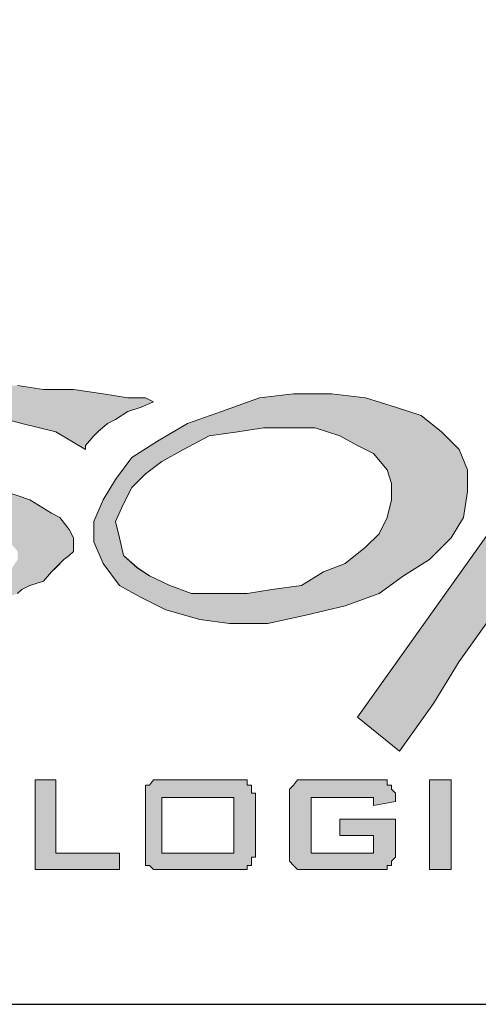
# Paper-space layout 'A3-H (Narrow)' of a CAD drawing. Header units: millimetres. Extents: x -4 to 416, y -4 to 293.
# Tile 9 of 15: x 252 to 260, y 6 to 23. Entities that reach past the tile are written whole.
import ezdxf

# ---------------------------------------------------------------- set-up
doc = ezdxf.new("R2010")
doc.units = ezdxf.units.MM
for name, color, linetype in [('Disegno1', 2, 'Continuous'), ('Tabella', 7, 'Continuous'), ('TabellaCampi', 2, 'Continuous'), ('TabellaIntestazioni', 1, 'Continuous')]:
    doc.layers.add(name, color=color, linetype=linetype)
doc.styles.get("Standard").update_dxf_attribs({"font": 'arial.ttf', "height": 3})

# ---------------------------------------------------------------- blocks, each defined once
blk = doc.blocks.new('powersoft')
at = {"layer": 'Tabella', "color": 7, "lineweight": 0}
for p, q in [((-143.816, 10.974), (-143.358, 10.901)), ((-143.358, 10.901), (-142.828, 10.901)), ((-142.828, 10.901), (-142.298, 10.829)), ((-142.298, 10.829), (-141.864, 10.757)), ((-139.525, 10.757), (-138.923, 10.829)), ((-138.923, 10.829), (-138.248, 10.829)), ((-138.248, 10.829), (-137.645, 10.757)), ((-141.864, 10.757), (-141.55, 10.757)), ((-141.406, 10.684), (-141.623, 10.588)), ((-141.55, 10.757), (-141.406, 10.684)), ((-140.2, 10.516), (-139.525, 10.757)), ((-139.525, 10.757), (-139.525, 10.757)), ((-137.645, 10.757), (-137.115, 10.588)), ((-141.864, 10.516), (-142.081, 10.371)), ((-141.623, 10.588), (-141.864, 10.516)), ((-140.803, 10.299), (-140.2, 10.516)), ((-137.115, 10.588), (-136.657, 10.443)), ((-143.744, 10.299), (-144.274, 10.443)), ((-142.081, 10.371), (-142.225, 10.299)), ((-134.029, 10.371), (-137.79, 5.092)), ((-136.657, 10.443), (-136.295, 10.154)), ((-143.141, 10.154), (-143.744, 10.299)), ((-142.611, 9.841), (-143.141, 10.154)), ((-142.394, 10.154), (-142.466, 10.082)), ((-142.225, 10.299), (-142.394, 10.154)), ((-141.333, 9.985), (-140.803, 10.299)), ((-140.417, 10.082), (-139.911, 10.154)), ((-139.911, 10.154), (-139.453, 10.226)), ((-139.911, 10.154), (-139.911, 10.154)), ((-139.453, 10.226), (-138.923, 10.226)), ((-138.923, 10.226), (-138.537, 10.226)), ((-138.537, 10.226), (-138.103, 10.082)), ((-136.295, 10.154), (-135.982, 9.841)), ((-142.466, 10.082), (-142.611, 9.913)), ((-141.791, 9.696), (-141.333, 9.985)), ((-140.875, 9.841), (-140.417, 10.082)), ((-138.103, 10.082), (-137.79, 9.913)), ((-142.611, 9.913), (-142.611, 9.841)), ((-141.261, 9.624), (-140.875, 9.841)), ((-137.79, 9.913), (-137.501, 9.768)), ((-135.982, 9.841), (-135.837, 9.479)), ((-142.081, 9.31), (-141.791, 9.696)), ((-141.55, 9.407), (-141.261, 9.624)), ((-137.501, 9.768), (-137.259, 9.479)), ((-137.259, 9.479), (-137.187, 9.238)), ((-135.837, 9.479), (-135.837, 9.093)), ((-142.298, 8.949), (-142.081, 9.31)), ((-141.791, 9.166), (-141.55, 9.407)), ((-144.033, 9.093), (-143.599, 8.949)), ((-141.936, 8.876), (-141.791, 9.166)), ((-137.187, 9.238), (-137.187, 8.949)), ((-135.837, 9.093), (-135.91, 8.635)), ((-143.599, 8.949), (-143.214, 8.708)), ((-142.466, 8.563), (-142.298, 8.949)), ((-137.187, 8.949), (-137.259, 8.635)), ((-142.081, 8.563), (-141.936, 8.876)), ((-143.214, 8.708), (-143.069, 8.635)), ((-143.069, 8.635), (-142.9, 8.418)), ((-142.466, 8.201), (-142.466, 8.563)), ((-142.008, 8.274), (-142.081, 8.563)), ((-137.259, 8.635), (-137.404, 8.346)), ((-135.91, 8.635), (-136.127, 8.274)), ((-142.9, 8.418), (-142.828, 8.274)), ((-142.828, 8.274), (-142.828, 8.033)), ((-141.936, 7.96), (-142.008, 8.274)), ((-137.404, 8.346), (-137.645, 8.105)), ((-136.127, 8.274), (-136.512, 7.888)), ((-142.298, 7.816), (-142.466, 8.201)), ((-137.645, 8.105), (-138.007, 7.816)), ((-142.997, 7.888), (-143.141, 7.743)), ((-142.9, 7.96), (-142.997, 7.888)), ((-142.828, 8.033), (-142.9, 7.96)), ((-141.695, 7.743), (-141.936, 7.96)), ((-136.512, 7.888), (-136.97, 7.599)), ((-143.141, 7.743), (-143.214, 7.671)), ((-142.008, 7.43), (-142.298, 7.816)), ((-141.478, 7.599), (-141.695, 7.743)), ((-138.007, 7.816), (-138.392, 7.671)), ((-143.214, 7.671), (-143.358, 7.502)), ((-141.116, 7.43), (-141.478, 7.599)), ((-138.392, 7.671), (-138.778, 7.43)), ((-136.97, 7.599), (-137.404, 7.285)), ((-143.744, 7.358), (-143.816, 7.285)), ((-143.599, 7.43), (-143.744, 7.358)), ((-143.358, 7.502), (-143.599, 7.43)), ((-141.623, 7.213), (-142.008, 7.43)), ((-140.731, 7.285), (-141.116, 7.43)), ((-139.308, 7.358), (-139.742, 7.285)), ((-138.778, 7.43), (-139.308, 7.358)), ((-141.189, 6.996), (-141.623, 7.213)), ((-140.273, 7.285), (-140.731, 7.285)), ((-139.742, 7.285), (-140.273, 7.285)), ((-137.404, 7.285), (-138.007, 7.068)), ((-140.586, 6.827), (-141.189, 6.996)), ((-138.007, 7.068), (-138.706, 6.9)), ((-140.056, 6.755), (-140.586, 6.827)), ((-138.706, 6.9), (-139.381, 6.755)), ((-135.982, 6.08), (-135.452, 6.827)), ((-139.381, 6.755), (-140.056, 6.755)), ((-136.44, 5.333), (-135.982, 6.08)), ((-137.043, 4.489), (-136.44, 5.333)), ((-137.79, 5.092), (-137.043, 4.489)), ((-143.503, 3.983), (-143.141, 3.983)), ((-143.503, 2.392), (-143.503, 3.983)), ((-143.141, 3.983), (-143.141, 2.681)), ((-141.55, 3.886), (-141.478, 3.886)), ((-141.55, 3.814), (-141.55, 3.886)), ((-141.478, 3.886), (-141.406, 3.983)), ((-141.406, 3.983), (-141.333, 3.983)), ((-141.333, 3.983), (-141.261, 3.983)), ((-141.261, 3.983), (-141.189, 3.983)), ((-141.189, 3.983), (-140.056, 3.983)), ((-140.056, 3.983), (-139.983, 3.983)), ((-139.983, 3.983), (-139.911, 3.983)), ((-139.911, 3.983), (-139.815, 3.983)), ((-139.815, 3.983), (-139.742, 3.983)), ((-139.742, 3.983), (-139.742, 3.886)), ((-139.742, 3.886), (-139.67, 3.886)), ((-139.67, 3.886), (-139.67, 3.814)), ((-138.995, 3.814), (-138.923, 3.886)), ((-138.923, 3.886), (-138.85, 3.983)), ((-138.85, 3.983), (-138.778, 3.983)), ((-138.778, 3.983), (-138.706, 3.983)), ((-138.706, 3.983), (-138.609, 3.983)), ((-138.609, 3.983), (-137.501, 3.983)), ((-137.501, 3.983), (-137.404, 3.983)), ((-137.404, 3.983), (-137.332, 3.983)), ((-137.332, 3.983), (-137.259, 3.983)), ((-137.259, 3.983), (-137.259, 3.886)), ((-137.259, 3.886), (-137.187, 3.886)), ((-137.187, 3.886), (-137.187, 3.814)), ((-136.512, 3.983), (-136.127, 3.983)), ((-136.512, 2.392), (-136.512, 3.983)), ((-136.127, 3.983), (-136.127, 2.392)), ((-141.55, 3.742), (-141.55, 3.814)), ((-141.55, 3.669), (-141.55, 3.742)), ((-141.55, 3.597), (-141.55, 3.669)), ((-141.261, 3.669), (-141.261, 2.681)), ((-139.983, 3.669), (-141.261, 3.669)), ((-139.983, 2.681), (-139.983, 3.669)), ((-139.67, 3.814), (-139.67, 3.742)), ((-139.67, 3.742), (-139.598, 3.742)), ((-139.598, 3.742), (-139.598, 3.669)), ((-139.598, 3.669), (-139.598, 3.597)), ((-138.995, 3.742), (-138.995, 3.814)), ((-138.995, 3.669), (-138.995, 3.742)), ((-138.995, 3.597), (-138.995, 3.669)), ((-138.609, 3.669), (-138.609, 2.681)), ((-137.501, 3.669), (-138.609, 3.669)), ((-137.501, 3.669), (-137.501, 3.669)), ((-137.501, 3.525), (-137.501, 3.669)), ((-137.187, 3.814), (-137.115, 3.742)), ((-137.115, 3.742), (-137.115, 3.669)), ((-137.115, 3.669), (-137.115, 3.597)), ((-141.55, 3.597), (-141.55, 3.597)), ((-141.55, 2.778), (-141.55, 3.597)), ((-139.598, 3.597), (-139.598, 2.778)), ((-138.995, 2.778), (-138.995, 3.597)), ((-137.115, 3.597), (-137.501, 3.525)), ((-138.103, 3.284), (-137.115, 3.284)), ((-138.103, 2.994), (-138.103, 3.284)), ((-137.115, 3.284), (-137.115, 2.778)), ((-137.501, 2.994), (-138.103, 2.994)), ((-137.501, 2.681), (-137.501, 2.994)), ((-143.141, 2.681), (-142.008, 2.681)), ((-142.008, 2.681), (-142.008, 2.392)), ((-141.55, 2.681), (-141.55, 2.778)), ((-141.55, 2.609), (-141.55, 2.681)), ((-141.261, 2.681), (-141.261, 2.681)), ((-141.261, 2.681), (-139.983, 2.681)), ((-139.598, 2.778), (-139.598, 2.681)), ((-139.598, 2.681), (-139.598, 2.609)), ((-138.995, 2.681), (-138.995, 2.778)), ((-138.995, 2.609), (-138.995, 2.681)), ((-138.609, 2.681), (-137.501, 2.681)), ((-137.115, 2.778), (-137.115, 2.681)), ((-137.115, 2.681), (-137.115, 2.609)), ((-141.55, 2.536), (-141.55, 2.609)), ((-141.55, 2.464), (-141.55, 2.536)), ((-141.478, 2.464), (-141.55, 2.464)), ((-141.406, 2.392), (-141.478, 2.464)), ((-139.742, 2.464), (-139.742, 2.392)), ((-139.67, 2.464), (-139.742, 2.464)), ((-139.67, 2.609), (-139.67, 2.536)), ((-139.598, 2.609), (-139.67, 2.609)), ((-139.67, 2.536), (-139.67, 2.464)), ((-138.995, 2.536), (-138.995, 2.609)), ((-138.923, 2.464), (-138.995, 2.536)), ((-138.85, 2.392), (-138.923, 2.464)), ((-137.259, 2.464), (-137.259, 2.392)), ((-137.187, 2.464), (-137.259, 2.464)), ((-137.115, 2.609), (-137.187, 2.536)), ((-137.187, 2.536), (-137.187, 2.464)), ((-143.503, 2.392), (-143.503, 2.392)), ((-142.008, 2.392), (-143.503, 2.392)), ((-141.333, 2.392), (-141.406, 2.392)), ((-141.261, 2.392), (-141.333, 2.392)), ((-141.189, 2.392), (-141.261, 2.392)), ((-140.056, 2.392), (-141.189, 2.392)), ((-139.983, 2.392), (-140.056, 2.392)), ((-139.911, 2.392), (-139.983, 2.392)), ((-139.815, 2.392), (-139.911, 2.392)), ((-139.742, 2.392), (-139.815, 2.392)), ((-138.778, 2.392), (-138.85, 2.392)), ((-138.706, 2.392), (-138.778, 2.392)), ((-138.609, 2.392), (-138.706, 2.392)), ((-137.501, 2.392), (-138.609, 2.392)), ((-137.404, 2.392), (-137.501, 2.392)), ((-137.332, 2.392), (-137.404, 2.392)), ((-137.259, 2.392), (-137.332, 2.392)), ((-136.512, 2.392), (-136.512, 2.392)), ((-136.127, 2.392), (-136.512, 2.392))]:
    blk.add_line(p, q, dxfattribs=at)
blk = doc.blocks.new('L')
h = blk.add_hatch(color=5)
h.paths.add_polyline_path([(50.912, 9.696), (50.695, 9.334), (50.454, 9.021), (50.164, 8.659), (49.923, 8.274), (49.634, 7.912), (49.417, 7.526), (49.176, 7.213), (48.959, 6.852), (48.887, 6.707), (48.887, 6.466), (48.959, 6.321), (49.031, 6.177), (49.176, 6.104), (49.321, 6.008), (49.489, 5.935), (49.706, 5.935), (50.164, 5.935), (50.622, 6.104), (51.056, 6.249), (51.514, 6.393), (51.9, 6.707), (52.189, 6.924), (52.43, 7.141), (52.503, 7.382), (52.43, 7.382), (52.334, 7.382), (52.189, 7.382), (51.972, 7.31), (51.828, 7.31), (51.659, 7.31), (51.514, 7.31), (51.442, 7.31), (51.442, 7.213), (51.37, 7.141), (51.37, 7.068), (51.297, 6.924), (51.129, 6.852), (51.056, 6.707), (50.839, 6.61), (50.622, 6.466), (50.454, 6.393), (50.237, 6.393), (50.164, 6.393), (50.092, 6.393), (50.02, 6.466), (49.923, 6.538), (49.923, 6.707), (49.923, 6.779), (50.02, 6.996), (50.164, 7.382), (50.381, 7.912), (50.695, 8.346), (50.984, 8.876), (51.225, 9.334), (51.442, 9.624), (51.587, 9.696), (51.828, 9.696), (52.045, 9.792), (52.334, 9.792), (52.647, 9.792), (52.937, 9.696), (53.178, 9.696), (53.467, 9.624), (53.636, 9.551), (53.708, 9.624), (53.708, 9.696), (53.853, 9.865), (53.925, 10.009), (53.997, 10.154), (54.069, 10.299), (54.142, 10.467), (54.238, 10.54), (53.997, 10.54), (53.78, 10.54), (53.395, 10.467), (53.033, 10.467), (52.647, 10.395), (52.334, 10.299), (52.045, 10.226), (51.828, 10.226), (52.045, 10.467), (52.262, 10.757), (52.575, 11.07), (52.937, 11.359), (53.322, 11.745), (53.708, 12.034), (54.069, 12.348), (54.528, 12.637), (53.033, 12.637), (52.864, 12.42), (52.647, 12.203), (52.503, 11.89), (52.189, 11.6), (51.972, 11.215), (51.659, 10.829), (51.442, 10.467), (51.129, 10.009), (50.695, 10.009), (50.309, 9.937), (50.02, 9.937), (49.779, 9.865), (49.562, 9.865), (49.321, 9.865), (49.104, 9.865), (48.814, 9.937), (49.176, 10.54), (49.489, 11.07), (49.851, 11.432), (50.237, 11.745), (50.622, 11.89), (51.056, 11.962), (51.587, 11.962), (52.117, 11.817), (52.72, 12.565), (52.647, 12.637), (52.575, 12.637), (52.43, 12.637), (52.262, 12.637), (52.045, 12.637), (51.828, 12.565), (51.587, 12.565), (50.839, 12.492), (50.164, 12.275), (49.634, 11.89), (49.248, 11.504), (48.887, 11.142), (48.573, 10.684), (48.356, 10.226), (48.115, 9.937), (46.548, 9.937), (46.621, 9.865), (46.693, 9.696), (46.765, 9.624), (46.765, 9.551), (46.838, 9.479), (46.91, 9.407), (47.006, 9.407), (47.079, 9.407), (47.151, 9.407), (47.223, 9.407), (47.368, 9.407), (47.44, 9.407), (47.609, 9.407), (47.754, 9.407), (47.971, 9.479), (44.21, 4.2), (44.957, 3.597), (45.56, 4.441), (46.018, 5.188), (46.548, 5.935), (47.006, 6.707), (47.44, 7.454), (47.898, 8.129), (48.284, 8.804), (48.646, 9.479), (48.887, 9.551), (49.176, 9.551), (49.489, 9.551), (49.779, 9.624), (50.092, 9.624), (50.381, 9.624), (50.695, 9.624)])
h.paths.add_polyline_path([(46.548, 3.091), (48.212, 3.091), (48.212, 2.778), (46.91, 2.778), (46.91, 2.488), (47.681, 2.488), (47.681, 2.175), (46.91, 2.175), (46.91, 1.789), (48.212, 1.789), (48.212, 1.5), (46.548, 1.5)])
h.paths.add_polyline_path([(50.164, 2.778), (49.104, 2.778), (49.104, 2.488), (50.092, 2.488), (50.164, 2.488), (50.237, 2.488), (50.309, 2.488), (50.309, 2.392), (50.381, 2.392), (50.454, 2.32), (50.454, 2.247), (50.454, 2.175), (50.526, 2.175), (50.526, 2.103), (50.526, 1.886), (50.526, 1.789), (50.454, 1.789), (50.454, 1.717), (50.454, 1.645), (50.454, 1.572), (50.381, 1.572), (50.309, 1.5), (50.237, 1.5), (50.164, 1.5), (50.092, 1.5), (49.104, 1.5), (49.031, 1.5), (48.959, 1.5), (48.887, 1.5), (48.887, 1.572), (48.814, 1.572), (48.718, 1.645), (48.718, 1.717), (48.718, 1.789), (48.718, 1.886), (48.718, 1.958), (49.031, 1.958), (49.031, 1.789), (50.164, 1.789), (50.164, 2.175), (49.176, 2.175), (49.104, 2.175), (49.031, 2.175), (48.959, 2.175), (48.887, 2.175), (48.887, 2.247), (48.814, 2.247), (48.814, 2.32), (48.814, 2.392), (48.814, 2.488), (48.814, 2.561), (48.814, 2.705), (48.814, 2.778), (48.814, 2.85), (48.814, 2.922), (48.887, 2.995), (48.959, 3.091), (49.031, 3.091), (49.104, 3.091), (49.176, 3.091), (50.092, 3.091), (50.164, 3.091), (50.237, 3.091), (50.309, 3.091), (50.381, 2.995), (50.454, 2.922), (50.454, 2.85), (50.454, 2.778), (50.454, 2.705), (50.164, 2.633)])
h.paths.add_polyline_path([(46.163, 8.587), (46.163, 8.201), (46.09, 7.743), (45.873, 7.382), (45.488, 6.996), (45.03, 6.707), (44.596, 6.393), (43.993, 6.177), (43.294, 6.008), (42.619, 5.863), (41.944, 5.863), (41.414, 5.935), (40.811, 6.104), (40.377, 6.321), (39.992, 6.538), (39.702, 6.924), (39.534, 7.31), (39.534, 7.671), (39.702, 8.057), (39.919, 8.418), (40.209, 8.804), (40.667, 9.093), (41.197, 9.407), (41.8, 9.624), (42.475, 9.865), (43.077, 9.937), (43.752, 9.937), (44.355, 9.865), (44.885, 9.696), (45.343, 9.551), (45.705, 9.262), (46.018, 8.949)])
h.paths.add_polyline_path([(42.089, 9.262), (42.547, 9.334), (43.077, 9.334), (43.463, 9.334), (43.897, 9.19), (44.21, 9.021), (44.499, 8.876), (44.741, 8.587), (44.813, 8.346), (44.813, 8.057), (44.741, 7.743), (44.596, 7.454), (44.355, 7.213), (43.993, 6.924), (43.608, 6.779), (43.222, 6.538), (42.692, 6.466), (42.258, 6.393), (41.727, 6.393), (41.269, 6.393), (40.884, 6.538), (40.522, 6.707), (40.305, 6.852), (40.064, 7.068), (39.992, 7.382), (39.919, 7.671), (40.064, 7.984), (40.209, 8.274), (40.45, 8.515), (40.739, 8.732), (41.125, 8.949), (41.583, 9.19)], flags=16)
h.paths.add_polyline_path([(37.653, 10.082), (37.798, 10.082), (38.184, 10.082), (38.642, 10.009), (39.172, 10.009), (39.702, 9.937), (40.136, 9.865), (40.45, 9.865), (40.594, 9.792), (40.377, 9.696), (40.136, 9.624), (39.919, 9.479), (39.775, 9.407), (39.606, 9.262), (39.534, 9.19), (39.389, 9.021), (39.389, 8.949), (38.859, 9.262), (38.256, 9.407), (37.726, 9.551), (37.123, 9.551), (36.593, 9.551), (36.087, 9.479), (35.628, 9.407), (35.243, 9.262), (34.881, 9.093), (34.64, 8.949), (34.568, 8.804), (34.568, 8.659), (34.712, 8.515), (35.026, 8.346), (35.484, 8.274), (36.087, 8.274), (36.448, 8.274), (36.906, 8.274), (37.436, 8.201), (37.967, 8.201), (38.401, 8.057), (38.786, 7.816), (38.931, 7.743), (39.1, 7.526), (39.172, 7.382), (39.172, 7.141), (39.1, 7.068), (39.003, 6.996), (38.859, 6.852), (38.786, 6.779), (38.642, 6.61), (38.401, 6.538), (38.256, 6.466), (38.184, 6.393), (37.726, 6.249), (37.364, 6.177), (36.978, 6.104), (36.593, 6.008), (36.159, 6.008), (35.773, 5.935), (35.387, 6.008), (35.098, 6.008), (34.712, 6.104), (34.351, 6.177), (33.965, 6.321), (33.579, 6.466), (33.218, 6.61), (32.905, 6.779), (32.76, 6.996), (32.688, 7.141), (32.76, 7.141), (32.76, 7.213), (32.832, 7.213), (32.905, 7.31), (32.977, 7.31), (33.507, 6.924), (34.038, 6.61), (34.64, 6.466), (35.243, 6.321), (35.845, 6.321), (36.376, 6.321), (36.906, 6.393), (37.364, 6.466), (37.726, 6.61), (38.039, 6.779), (38.184, 6.996), (38.184, 7.141), (38.039, 7.31), (37.726, 7.526), (37.195, 7.599), (36.448, 7.671), (36.159, 7.743), (35.773, 7.816), (35.387, 7.912), (34.954, 8.057), (34.568, 8.201), (34.351, 8.346), (34.11, 8.659), (34.11, 8.876), (34.11, 9.093), (34.279, 9.262), (34.423, 9.407), (34.568, 9.551), (35.026, 9.792), (35.556, 9.937), (36.159, 10.009), (36.689, 10.082), (37.195, 10.082)])
h.paths.add_polyline_path([(34.881, 10.154), (34.568, 10.009), (34.351, 9.937), (34.11, 9.792), (33.893, 9.624), (33.748, 9.551), (33.579, 9.407), (33.507, 9.262), (33.435, 9.093), (33.29, 9.093), (33.146, 9.093), (32.905, 9.093), (32.76, 9.093), (32.615, 9.093), (32.374, 9.021), (32.23, 9.021), (32.013, 8.949), (31.482, 8.804), (31.024, 8.587), (30.494, 8.274), (29.964, 7.912), (29.457, 7.526), (28.999, 7.141), (28.541, 6.779), (28.252, 6.393), (28.156, 6.321), (28.011, 6.177), (27.939, 6.104), (27.794, 5.935), (27.722, 5.791), (27.553, 5.719), (27.481, 5.646), (27.481, 5.574), (27.408, 5.719), (27.408, 5.791), (27.336, 5.935), (27.264, 6.008), (27.264, 6.104), (27.191, 6.249), (27.119, 6.321), (27.119, 6.466), (27.408, 6.779), (27.722, 7.141), (28.011, 7.526), (28.252, 7.912), (28.397, 8.346), (28.614, 8.804), (28.758, 9.262), (28.999, 9.792), (30.663, 10.009), (30.494, 9.696), (30.277, 9.479), (30.06, 9.19), (29.819, 8.876), (29.602, 8.587), (29.361, 8.274), (29.144, 7.912), (28.927, 7.599), (29.144, 7.743), (29.361, 7.912), (29.602, 8.129), (29.891, 8.274), (30.205, 8.515), (30.494, 8.732), (30.735, 8.876), (30.952, 9.021), (31.169, 9.093), (31.41, 9.262), (31.627, 9.334), (31.868, 9.479), (32.085, 9.551), (32.302, 9.696), (32.543, 9.792), (32.688, 9.865), (33.146, 10.009), (33.579, 10.082), (34.038, 10.154), (34.351, 10.154), (34.64, 10.226), (34.785, 10.154)])
h.paths.add_polyline_path([(37.581, 3.091), (37.653, 3.091), (37.653, 2.995), (37.726, 2.995), (37.726, 2.922), (37.798, 2.922), (37.798, 2.85), (37.798, 2.778), (37.798, 2.705), (37.798, 1.886), (37.798, 1.789), (37.798, 1.717), (37.798, 1.645), (37.726, 1.645), (37.726, 1.572), (37.653, 1.572), (37.653, 1.5), (37.581, 1.5), (37.509, 1.5), (37.436, 1.5), (36.231, 1.5), (36.159, 1.5), (36.087, 1.5), (35.99, 1.5), (35.99, 1.572), (35.918, 1.572), (35.918, 1.645), (35.845, 1.645), (35.845, 1.717), (35.845, 1.789), (35.845, 1.886), (35.845, 2.705), (35.845, 2.778), (35.845, 2.85), (35.845, 2.922), (35.918, 2.922), (35.918, 2.995), (35.99, 2.995), (35.99, 3.091), (36.087, 3.091), (36.159, 3.091), (36.231, 3.091), (37.436, 3.091), (37.509, 3.091)])
h.paths.add_polyline_path([(38.497, 3.091), (38.859, 3.091), (38.859, 1.789), (39.992, 1.789), (39.992, 1.5), (38.497, 1.5)])
h.paths.add_polyline_path([(42.017, 2.778), (40.739, 2.778), (40.739, 1.789), (42.017, 1.789)], flags=16)
h.paths.add_polyline_path([(40.45, 2.705), (40.45, 2.778), (40.45, 2.85), (40.45, 2.922), (40.45, 2.995), (40.522, 2.995), (40.594, 3.091), (40.667, 3.091), (40.739, 3.091), (40.811, 3.091), (41.944, 3.091), (42.017, 3.091), (42.089, 3.091), (42.185, 3.091), (42.258, 3.091), (42.258, 2.995), (42.33, 2.995), (42.33, 2.922), (42.33, 2.85), (42.402, 2.85), (42.402, 2.778), (42.402, 2.705), (42.402, 1.886), (42.402, 1.789), (42.402, 1.717), (42.33, 1.717), (42.33, 1.645), (42.33, 1.572), (42.258, 1.572), (42.258, 1.5), (42.185, 1.5), (42.089, 1.5), (42.017, 1.5), (41.944, 1.5), (40.811, 1.5), (40.739, 1.5), (40.667, 1.5), (40.594, 1.5), (40.522, 1.572), (40.45, 1.572), (40.45, 1.645), (40.45, 1.717), (40.45, 1.789), (40.45, 1.886)])
h.paths.add_polyline_path([(44.499, 2.778), (43.391, 2.778), (43.391, 1.789), (44.499, 1.789), (44.499, 2.103), (43.897, 2.103), (43.897, 2.392), (44.885, 2.392), (44.885, 1.886), (44.885, 1.789), (44.885, 1.717), (44.813, 1.645), (44.813, 1.572), (44.741, 1.572), (44.741, 1.5), (44.668, 1.5), (44.596, 1.5), (44.499, 1.5), (43.391, 1.5), (43.294, 1.5), (43.222, 1.5), (43.15, 1.5), (43.077, 1.572), (43.005, 1.645), (43.005, 1.717), (43.005, 1.789), (43.005, 1.886), (43.005, 2.705), (43.005, 2.778), (43.005, 2.85), (43.005, 2.922), (43.077, 2.995), (43.15, 3.091), (43.222, 3.091), (43.294, 3.091), (43.391, 3.091), (44.499, 3.091), (44.596, 3.091), (44.668, 3.091), (44.741, 3.091), (44.741, 2.995), (44.813, 2.995), (44.813, 2.922), (44.885, 2.85), (44.885, 2.778), (44.885, 2.705), (44.499, 2.633)])
h.paths.add_polyline_path([(45.488, 3.091), (45.873, 3.091), (45.873, 1.5), (45.488, 1.5)])
h.paths.add_polyline_path([(29.747, 3.091), (29.819, 3.091), (29.891, 3.091), (29.964, 3.091), (29.964, 2.995), (30.06, 2.995), (30.06, 2.922), (30.132, 2.85), (30.132, 2.778), (30.132, 2.705), (30.132, 2.561), (29.747, 2.488), (29.747, 2.778), (28.758, 2.778), (28.758, 1.789), (29.747, 1.789), (29.747, 2.103), (30.132, 2.03), (30.132, 1.886), (30.132, 1.789), (30.132, 1.717), (30.06, 1.645), (30.06, 1.572), (29.964, 1.572), (29.964, 1.5), (29.891, 1.5), (29.819, 1.5), (29.747, 1.5), (28.758, 1.5), (28.686, 1.5), (28.614, 1.5), (28.541, 1.5), (28.469, 1.572), (28.397, 1.645), (28.397, 1.717), (28.397, 1.789), (28.397, 1.886), (28.397, 2.705), (28.397, 2.778), (28.397, 2.85), (28.397, 2.922), (28.469, 2.995), (28.541, 3.091), (28.614, 3.091), (28.686, 3.091), (28.758, 3.091)])
h.paths.add_polyline_path([(30.735, 3.091), (31.097, 3.091), (31.097, 2.488), (32.23, 2.488), (32.23, 3.091), (32.615, 3.091), (32.615, 1.5), (32.23, 1.5), (32.23, 2.175), (31.097, 2.175), (31.097, 1.5), (30.735, 1.5)])
h.paths.add_polyline_path([(33.29, 3.091), (33.579, 3.091), (34.881, 2.03), (34.881, 3.091), (35.17, 3.091), (35.17, 1.5), (34.954, 1.5), (33.676, 2.561), (33.676, 1.5), (33.29, 1.5)])
h.paths.add_polyline_path([(37.436, 2.778), (36.231, 2.778), (36.231, 1.789), (37.436, 1.789)], flags=16)
h.paths.add_polyline_path([(27.481, 9.021), (27.191, 9.334), (26.806, 9.551), (26.275, 9.696), (25.673, 9.865), (25.07, 9.865), (24.395, 9.865), (23.72, 9.696), (23.045, 9.551), (22.443, 9.334), (21.912, 9.021), (21.551, 8.659), (21.237, 8.346), (21.02, 7.984), (20.948, 7.599), (21.02, 7.213), (21.165, 6.852), (21.551, 6.538), (21.912, 6.321), (22.443, 6.177), (22.973, 6.008), (23.648, 6.008), (24.323, 6.008), (24.998, 6.104), (25.239, 6.177), (25.456, 6.249), (25.769, 6.393), (26.058, 6.466), (26.275, 6.61), (26.589, 6.707), (26.806, 6.852), (27.047, 6.924), (25.842, 7.141), (25.673, 6.996), (25.456, 6.852), (25.167, 6.707), (24.853, 6.61), (24.178, 6.466), (23.431, 6.466), (23.045, 6.466), (22.756, 6.538), (22.443, 6.61), (22.153, 6.779), (21.84, 6.924), (21.695, 7.141), (21.551, 7.454), (21.454, 7.743), (27.481, 7.599), (27.553, 7.743), (27.649, 7.912), (27.722, 7.984), (27.722, 8.129), (27.722, 8.274), (27.722, 8.418), (27.722, 8.587), (27.722, 8.659)])
h.paths.add_polyline_path([(22.901, 8.949), (23.262, 9.021), (23.648, 9.093), (23.865, 9.19), (24.251, 9.262), (24.636, 9.262), (25.07, 9.262), (25.6, 9.19), (26.058, 9.093), (26.372, 8.876), (26.516, 8.732), (26.589, 8.587), (26.589, 8.418), (26.589, 8.201), (21.454, 7.984), (21.623, 8.201), (21.84, 8.418), (22.226, 8.659), (22.515, 8.804)], flags=16)
h.paths.add_polyline_path([(20.707, 15.506), (21.84, 15.12), (22.973, 14.758), (23.865, 14.373), (24.636, 14.083), (25.239, 13.698), (25.673, 13.408), (26.058, 13.095), (26.203, 12.806), (26.275, 12.565), (26.203, 12.348), (26.058, 12.107), (25.769, 11.89), (25.383, 11.673), (24.323, 11.359), (22.973, 11.07), (21.31, 10.829), (19.429, 10.684), (17.404, 10.612), (15.283, 10.612), (13.114, 10.684), (10.92, 10.829), (8.823, 10.998), (6.774, 11.287), (8.437, 12.806), (8.823, 12.565), (9.257, 12.275), (9.787, 12.034), (10.317, 11.89), (11.595, 11.6), (12.873, 11.287), (14.319, 11.215), (15.813, 11.142), (17.236, 11.142), (18.682, 11.215), (20.032, 11.359), (21.237, 11.6), (22.298, 11.89), (23.118, 12.203), (23.431, 12.42), (23.648, 12.565), (23.793, 12.806), (23.865, 13.023), (23.865, 13.24), (23.793, 13.481), (23.576, 13.698), (23.359, 13.915), (22.756, 14.3), (21.985, 14.614), (21.02, 14.831), (19.887, 15.048), (18.61, 15.289), (17.236, 15.433), (15.813, 15.506), (14.222, 15.506), (12.728, 15.433), (11.137, 15.361), (9.57, 15.12), (7.979, 14.903), (6.557, 14.517), (5.11, 14.011), (4.435, 13.77), (3.833, 13.481), (3.23, 13.095), (2.628, 12.806), (0, 13.553), (2.025, 14.228), (4.002, 14.831), (5.882, 15.216), (7.762, 15.578), (9.498, 15.819), (11.137, 15.964), (12.728, 16.108), (14.15, 16.108), (15.597, 16.108), (16.874, 16.036), (18.007, 15.891), (19.044, 15.819)])
h.paths.add_polyline_path([(20.707, 9.696), (21.02, 9.865), (21.237, 10.009), (21.551, 10.154), (21.768, 10.154), (21.985, 10.154), (22.153, 10.154), (22.298, 10.154), (22.37, 10.154), (22.443, 10.154), (22.587, 10.082), (22.828, 10.009), (23.045, 9.865), (22.443, 9.792), (21.84, 9.551), (21.237, 9.334), (20.635, 8.949), (20.104, 8.587), (19.646, 8.201), (19.285, 7.912), (18.971, 7.671), (16.729, 5.646), (16.633, 5.646), (16.633, 5.719), (16.561, 5.719), (16.488, 5.719), (16.416, 5.791), (16.344, 5.791), (16.271, 5.863), (16.344, 6.008), (16.488, 6.249), (16.561, 6.466), (16.633, 6.707), (16.802, 6.924), (16.874, 7.068), (16.946, 7.31), (17.019, 7.454), (17.091, 7.671), (17.236, 7.912), (17.332, 8.129), (17.404, 8.274), (17.549, 8.515), (17.621, 8.732), (17.694, 8.949), (17.838, 9.19), (17.766, 9.093), (17.694, 9.021), (17.549, 8.949), (17.477, 8.876), (17.332, 8.804), (17.163, 8.732), (16.946, 8.587), (16.802, 8.515), (16.633, 8.346), (16.416, 8.274), (16.271, 8.129), (16.127, 7.984), (15.886, 7.816), (15.741, 7.743), (15.597, 7.599), (15.524, 7.526), (15.283, 7.382), (15.066, 7.141), (14.922, 6.996), (14.68, 6.852), (14.536, 6.61), (14.391, 6.393), (14.222, 6.177), (14.078, 5.935), (14.078, 5.863), (14.006, 5.863), (14.006, 5.791), (13.933, 5.719), (13.861, 5.574), (13.789, 5.646), (13.716, 5.719), (13.62, 5.719), (13.548, 5.791), (13.475, 5.791), (13.403, 5.863), (13.258, 5.863), (13.186, 5.863), (13.331, 6.104), (13.403, 6.321), (13.548, 6.538), (13.716, 6.779), (13.789, 6.996), (13.933, 7.141), (14.006, 7.382), (14.078, 7.599), (14.15, 7.816), (14.319, 8.057), (14.391, 8.274), (14.464, 8.515), (14.608, 8.732), (14.753, 9.021), (14.825, 9.262), (14.994, 9.479), (15.138, 9.551), (15.355, 9.551), (15.597, 9.624), (15.813, 9.696), (15.958, 9.792), (16.199, 9.792), (16.416, 9.865), (16.633, 9.937), (16.416, 9.696), (16.271, 9.479), (16.127, 9.19), (15.886, 8.949), (15.741, 8.659), (15.524, 8.346), (15.283, 7.912), (14.922, 7.454), (15.138, 7.526), (15.283, 7.671), (15.524, 7.816), (15.669, 7.984), (15.886, 8.129), (16.127, 8.274), (16.271, 8.418), (16.488, 8.587), (16.633, 8.732), (16.874, 8.804), (17.091, 9.021), (17.332, 9.19), (17.621, 9.334), (17.838, 9.479), (18.079, 9.624), (18.369, 9.792), (18.441, 9.792), (18.537, 9.792), (18.682, 9.792), (18.754, 9.792), (18.827, 9.792), (18.971, 9.792), (19.044, 9.792), (19.14, 9.792), (18.971, 9.479), (18.754, 9.19), (18.537, 8.876), (18.296, 8.515), (18.079, 8.057), (17.766, 7.599), (17.477, 7.068), (17.163, 6.538), (17.694, 6.924), (18.224, 7.454), (18.827, 7.984), (19.429, 8.659), (20.104, 9.19)])
h.paths.add_polyline_path([(12.342, 9.696), (12.8, 9.479), (13.186, 9.262), (13.475, 8.949), (13.62, 8.587), (13.62, 8.129), (13.548, 7.743), (13.331, 7.382), (12.945, 6.996), (12.511, 6.707), (11.981, 6.393), (11.45, 6.177), (10.775, 5.935), (10.1, 5.863), (9.425, 5.863), (8.823, 5.935), (8.292, 6.104), (7.834, 6.321), (7.449, 6.538), (7.159, 6.852), (7.015, 7.213), (7.015, 7.671), (7.159, 8.057), (7.376, 8.418), (7.69, 8.804), (8.124, 9.093), (8.654, 9.407), (9.257, 9.624), (9.859, 9.792), (10.534, 9.937), (11.233, 9.937), (11.836, 9.865)])
h.paths.add_polyline_path([(21.695, 2.561), (21.623, 2.633), (21.551, 2.705), (21.454, 2.705), (21.454, 2.778), (21.382, 2.778), (21.31, 2.778), (21.237, 2.778), (21.165, 2.778), (20.49, 2.778), (20.49, 1.789), (21.02, 1.789), (21.093, 1.789), (21.165, 1.789), (21.237, 1.789), (21.31, 1.789), (21.382, 1.886), (21.454, 1.886), (21.551, 1.886), (21.623, 1.958), (21.623, 2.03), (21.695, 2.103), (21.695, 2.175), (21.695, 2.247), (21.695, 2.32), (21.695, 2.392), (21.695, 2.488)], flags=16)
h.paths.add_polyline_path([(21.165, 3.091), (21.31, 3.091), (21.382, 3.091), (21.454, 3.091), (21.551, 2.995), (21.623, 2.995), (21.695, 2.922), (21.768, 2.922), (21.84, 2.85), (21.912, 2.85), (21.912, 2.778), (21.985, 2.705), (21.985, 2.633), (22.057, 2.561), (22.057, 2.488), (22.057, 2.392), (22.057, 2.32), (22.057, 2.175), (22.057, 2.103), (22.057, 2.03), (21.985, 1.958), (21.985, 1.886), (21.912, 1.789), (21.912, 1.717), (21.84, 1.717), (21.768, 1.645), (21.695, 1.572), (21.623, 1.572), (21.551, 1.572), (21.382, 1.5), (21.31, 1.5), (21.165, 1.5), (21.093, 1.5), (20.104, 1.5), (20.104, 3.091)])
h.paths.add_polyline_path([(24.636, 3.091), (23.72, 3.091), (23.72, 3.453), (25.914, 3.453), (25.914, 3.091), (25.07, 3.091), (25.07, 1.5), (24.636, 1.5)])
h.paths.add_polyline_path([(26.203, 3.091), (27.866, 3.091), (27.866, 2.778), (26.589, 2.778), (26.589, 2.488), (27.336, 2.488), (27.336, 2.175), (26.589, 2.175), (26.589, 1.789), (27.866, 1.789), (27.866, 1.5), (26.203, 1.5)])
h.paths.add_polyline_path([(13.114, 3.091), (13.331, 3.091), (14.608, 2.03), (14.608, 3.091), (14.994, 3.091), (14.994, 1.5), (14.68, 1.5), (13.403, 2.561), (13.403, 1.5), (13.114, 1.5)])
h.paths.add_polyline_path([(16.946, 2.778), (15.958, 2.778), (15.958, 1.789), (16.946, 1.789), (16.946, 2.103), (17.332, 2.03), (17.332, 1.886), (17.332, 1.789), (17.332, 1.717), (17.332, 1.645), (17.236, 1.572), (17.163, 1.5), (17.091, 1.5), (17.019, 1.5), (16.946, 1.5), (15.958, 1.5), (15.886, 1.5), (15.813, 1.5), (15.741, 1.5), (15.741, 1.572), (15.669, 1.572), (15.669, 1.645), (15.597, 1.717), (15.597, 1.789), (15.597, 1.886), (15.597, 2.705), (15.597, 2.778), (15.597, 2.85), (15.669, 2.922), (15.669, 2.995), (15.741, 2.995), (15.741, 3.091), (15.813, 3.091), (15.886, 3.091), (15.958, 3.091), (16.946, 3.091), (17.019, 3.091), (17.091, 3.091), (17.163, 3.091), (17.236, 2.995), (17.332, 2.922), (17.332, 2.85), (17.332, 2.778), (17.332, 2.705), (17.332, 2.561), (16.946, 2.488)])
h.paths.add_polyline_path([(17.935, 3.091), (19.574, 3.091), (19.574, 2.778), (18.296, 2.778), (18.296, 2.488), (19.044, 2.488), (19.044, 2.175), (18.296, 2.175), (18.296, 1.789), (19.574, 1.789), (19.574, 1.5), (17.935, 1.5)])
h.paths.add_polyline_path([(12.27, 8.274), (12.27, 8.057), (12.198, 7.743), (12.053, 7.454), (11.836, 7.141), (11.45, 6.924), (11.065, 6.707), (10.703, 6.538), (10.173, 6.393), (9.642, 6.321), (9.184, 6.321), (8.726, 6.393), (8.365, 6.466), (7.979, 6.61), (7.762, 6.852), (7.521, 7.068), (7.449, 7.382), (7.376, 7.671), (7.449, 7.984), (7.69, 8.201), (7.907, 8.515), (8.22, 8.732), (8.582, 8.949), (9.04, 9.093), (9.57, 9.262), (10.028, 9.334), (10.534, 9.334), (10.92, 9.262), (11.378, 9.19), (11.667, 9.021), (11.981, 8.804), (12.198, 8.587)], flags=16)
h.paths.add_polyline_path([(10.703, 13.408), (9.859, 13.167), (2.194, 4.899), (4.749, 6.008)])
h.paths.add_polyline_path([(4.291, 3.453), (4.677, 3.453), (5.81, 1.5), (5.279, 1.5), (5.038, 1.958), (3.905, 1.958), (3.688, 1.5), (3.23, 1.5)])
h.paths.add_polyline_path([(7.69, 2.561), (7.617, 2.633), (7.617, 2.705), (7.521, 2.705), (7.449, 2.778), (7.376, 2.778), (7.304, 2.778), (7.232, 2.778), (7.159, 2.778), (6.557, 2.778), (6.557, 1.789), (7.015, 1.789), (7.087, 1.789), (7.159, 1.789), (7.232, 1.789), (7.304, 1.789), (7.376, 1.886), (7.449, 1.886), (7.521, 1.886), (7.617, 1.958), (7.69, 2.03), (7.69, 2.103), (7.69, 2.175), (7.69, 2.247), (7.69, 2.32), (7.69, 2.392), (7.69, 2.488)], flags=16)
h.paths.add_polyline_path([(6.171, 3.091), (7.159, 3.091), (7.304, 3.091), (7.376, 3.091), (7.449, 3.091), (7.521, 2.995), (7.69, 2.995), (7.762, 2.922), (7.834, 2.85), (7.907, 2.85), (7.979, 2.778), (7.979, 2.705), (8.051, 2.633), (8.051, 2.561), (8.051, 2.488), (8.051, 2.392), (8.051, 2.32), (8.051, 2.175), (8.051, 2.103), (8.051, 2.03), (8.051, 1.958), (7.979, 1.886), (7.979, 1.789), (7.907, 1.717), (7.834, 1.717), (7.762, 1.645), (7.69, 1.572), (7.617, 1.572), (7.521, 1.572), (7.449, 1.5), (7.304, 1.5), (7.232, 1.5), (7.087, 1.5), (6.171, 1.5)])
h.paths.add_polyline_path([(8.365, 3.091), (8.823, 3.091), (9.425, 1.958), (10.1, 3.091), (10.462, 3.091), (9.57, 1.5), (9.329, 1.5)])
h.paths.add_polyline_path([(11.45, 3.091), (11.74, 3.091), (12.656, 1.5), (12.27, 1.5), (12.053, 1.886), (11.065, 1.886), (10.848, 1.5), (10.534, 1.5)])
h.paths.add_polyline_path([(11.233, 2.103), (11.908, 2.103), (11.595, 2.778)], flags=16)
h.paths.add_polyline_path([(4.074, 2.247), (4.893, 2.247), (4.435, 3.091)], flags=16)
at = {"layer": 'Tabella', "color": 7, "lineweight": 0}
for p, q in [((38.184, 10.082), (38.642, 10.009)), ((38.642, 10.009), (39.172, 10.009)), ((39.172, 10.009), (39.702, 9.937)), ((39.702, 9.937), (40.136, 9.865)), ((40.136, 9.865), (40.45, 9.865)), ((40.594, 9.792), (40.377, 9.696)), ((40.45, 9.865), (40.594, 9.792)), ((41.8, 9.624), (42.475, 9.865)), ((42.475, 9.865), (43.077, 9.937)), ((42.475, 9.865), (42.475, 9.865)), ((43.077, 9.937), (43.752, 9.937)), ((43.752, 9.937), (44.355, 9.865)), ((44.355, 9.865), (44.885, 9.696)), ((40.136, 9.624), (39.919, 9.479)), ((40.377, 9.696), (40.136, 9.624)), ((41.197, 9.407), (41.8, 9.624)), ((44.885, 9.696), (45.343, 9.551)), ((38.256, 9.407), (37.726, 9.551)), ((39.919, 9.479), (39.775, 9.407)), ((47.971, 9.479), (44.21, 4.2)), ((45.343, 9.551), (45.705, 9.262)), ((38.859, 9.262), (38.256, 9.407)), ((39.389, 8.949), (38.859, 9.262)), ((39.606, 9.262), (39.534, 9.19)), ((39.775, 9.407), (39.606, 9.262)), ((40.667, 9.093), (41.197, 9.407)), ((41.583, 9.19), (42.089, 9.262)), ((42.089, 9.262), (42.547, 9.334)), ((42.089, 9.262), (42.089, 9.262)), ((42.547, 9.334), (43.077, 9.334)), ((43.077, 9.334), (43.463, 9.334)), ((43.463, 9.334), (43.897, 9.19)), ((45.705, 9.262), (46.018, 8.949)), ((39.534, 9.19), (39.389, 9.021)), ((40.209, 8.804), (40.667, 9.093)), ((41.125, 8.949), (41.583, 9.19)), ((43.897, 9.19), (44.21, 9.021)), ((39.389, 9.021), (39.389, 8.949)), ((40.739, 8.732), (41.125, 8.949)), ((44.21, 9.021), (44.499, 8.876)), ((46.018, 8.949), (46.163, 8.587)), ((39.919, 8.418), (40.209, 8.804)), ((40.45, 8.515), (40.739, 8.732)), ((44.499, 8.876), (44.741, 8.587)), ((44.741, 8.587), (44.813, 8.346)), ((46.163, 8.587), (46.163, 8.201)), ((39.702, 8.057), (39.919, 8.418)), ((40.209, 8.274), (40.45, 8.515)), ((40.064, 7.984), (40.209, 8.274)), ((44.813, 8.346), (44.813, 8.057)), ((37.967, 8.201), (38.401, 8.057)), ((38.401, 8.057), (38.786, 7.816)), ((39.534, 7.671), (39.702, 8.057)), ((44.813, 8.057), (44.741, 7.743)), ((46.163, 8.201), (46.09, 7.743)), ((39.919, 7.671), (40.064, 7.984)), ((38.786, 7.816), (38.931, 7.743)), ((38.931, 7.743), (39.1, 7.526)), ((44.741, 7.743), (44.596, 7.454)), ((46.09, 7.743), (45.873, 7.382)), ((39.1, 7.526), (39.172, 7.382)), ((39.534, 7.31), (39.534, 7.671)), ((39.992, 7.382), (39.919, 7.671)), ((39.172, 7.382), (39.172, 7.141)), ((40.064, 7.068), (39.992, 7.382)), ((44.596, 7.454), (44.355, 7.213)), ((45.873, 7.382), (45.488, 6.996)), ((39.702, 6.924), (39.534, 7.31)), ((44.355, 7.213), (43.993, 6.924)), ((39.003, 6.996), (38.859, 6.852)), ((39.1, 7.068), (39.003, 6.996)), ((39.172, 7.141), (39.1, 7.068)), ((40.305, 6.852), (40.064, 7.068)), ((45.488, 6.996), (45.03, 6.707)), ((38.859, 6.852), (38.786, 6.779)), ((39.992, 6.538), (39.702, 6.924)), ((40.522, 6.707), (40.305, 6.852)), ((43.993, 6.924), (43.608, 6.779)), ((38.786, 6.779), (38.642, 6.61)), ((40.884, 6.538), (40.522, 6.707)), ((43.608, 6.779), (43.222, 6.538)), ((45.03, 6.707), (44.596, 6.393)), ((38.256, 6.466), (38.184, 6.393)), ((38.401, 6.538), (38.256, 6.466)), ((38.642, 6.61), (38.401, 6.538)), ((40.377, 6.321), (39.992, 6.538)), ((41.269, 6.393), (40.884, 6.538)), ((42.692, 6.466), (42.258, 6.393)), ((43.222, 6.538), (42.692, 6.466)), ((40.811, 6.104), (40.377, 6.321)), ((41.727, 6.393), (41.269, 6.393)), ((42.258, 6.393), (41.727, 6.393)), ((44.596, 6.393), (43.993, 6.177)), ((43.993, 6.177), (43.294, 6.008)), ((41.414, 5.935), (40.811, 6.104)), ((43.294, 6.008), (42.619, 5.863)), ((41.944, 5.863), (41.414, 5.935)), ((42.619, 5.863), (41.944, 5.863)), ((46.018, 5.188), (46.548, 5.935)), ((45.56, 4.441), (46.018, 5.188)), ((44.957, 3.597), (45.56, 4.441)), ((44.21, 4.2), (44.957, 3.597)), ((38.497, 3.091), (38.859, 3.091)), ((38.497, 1.5), (38.497, 3.091)), ((38.859, 3.091), (38.859, 1.789)), ((40.45, 2.995), (40.522, 2.995)), ((40.45, 2.922), (40.45, 2.995)), ((40.522, 2.995), (40.594, 3.091)), ((40.594, 3.091), (40.667, 3.091)), ((40.667, 3.091), (40.739, 3.091)), ((40.739, 3.091), (40.811, 3.091)), ((40.811, 3.091), (41.944, 3.091)), ((41.944, 3.091), (42.017, 3.091)), ((42.017, 3.091), (42.089, 3.091)), ((42.089, 3.091), (42.185, 3.091)), ((42.185, 3.091), (42.258, 3.091)), ((42.258, 3.091), (42.258, 2.995)), ((42.258, 2.995), (42.33, 2.995)), ((42.33, 2.995), (42.33, 2.922)), ((43.005, 2.922), (43.077, 2.995)), ((43.077, 2.995), (43.15, 3.091)), ((43.15, 3.091), (43.222, 3.091)), ((43.222, 3.091), (43.294, 3.091)), ((43.294, 3.091), (43.391, 3.091)), ((43.391, 3.091), (44.499, 3.091)), ((44.499, 3.091), (44.596, 3.091)), ((44.596, 3.091), (44.668, 3.091)), ((44.668, 3.091), (44.741, 3.091)), ((44.741, 3.091), (44.741, 2.995)), ((44.741, 2.995), (44.813, 2.995)), ((44.813, 2.995), (44.813, 2.922)), ((45.488, 3.091), (45.873, 3.091)), ((45.488, 1.5), (45.488, 3.091)), ((45.873, 3.091), (45.873, 1.5)), ((40.45, 2.85), (40.45, 2.922)), ((40.45, 2.778), (40.45, 2.85)), ((42.33, 2.922), (42.33, 2.85)), ((42.33, 2.85), (42.402, 2.85)), ((42.402, 2.85), (42.402, 2.778)), ((43.005, 2.85), (43.005, 2.922)), ((43.005, 2.778), (43.005, 2.85)), ((44.813, 2.922), (44.885, 2.85)), ((44.885, 2.85), (44.885, 2.778)), ((40.45, 2.705), (40.45, 2.778)), ((40.45, 2.705), (40.45, 2.705)), ((40.45, 1.886), (40.45, 2.705)), ((40.739, 2.778), (40.739, 1.789)), ((42.017, 2.778), (40.739, 2.778)), ((42.017, 1.789), (42.017, 2.778)), ((42.402, 2.778), (42.402, 2.705)), ((42.402, 2.705), (42.402, 1.886)), ((43.005, 2.705), (43.005, 2.778)), ((43.005, 1.886), (43.005, 2.705)), ((43.391, 2.778), (43.391, 1.789)), ((44.499, 2.778), (43.391, 2.778)), ((44.499, 2.778), (44.499, 2.778)), ((44.499, 2.633), (44.499, 2.778)), ((44.885, 2.705), (44.499, 2.633)), ((44.885, 2.778), (44.885, 2.705)), ((43.897, 2.392), (44.885, 2.392)), ((43.897, 2.103), (43.897, 2.392)), ((44.885, 2.392), (44.885, 1.886)), ((44.499, 2.103), (43.897, 2.103)), ((44.499, 1.789), (44.499, 2.103)), ((38.859, 1.789), (39.992, 1.789)), ((39.992, 1.789), (39.992, 1.5)), ((40.45, 1.789), (40.45, 1.886)), ((40.45, 1.717), (40.45, 1.789)), ((40.739, 1.789), (40.739, 1.789)), ((40.739, 1.789), (42.017, 1.789)), ((42.402, 1.886), (42.402, 1.789)), ((42.402, 1.789), (42.402, 1.717)), ((43.005, 1.789), (43.005, 1.886)), ((43.005, 1.717), (43.005, 1.789)), ((43.391, 1.789), (44.499, 1.789)), ((44.885, 1.886), (44.885, 1.789)), ((44.885, 1.789), (44.885, 1.717)), ((40.45, 1.645), (40.45, 1.717)), ((40.45, 1.572), (40.45, 1.645)), ((40.522, 1.572), (40.45, 1.572)), ((40.594, 1.5), (40.522, 1.572)), ((42.258, 1.572), (42.258, 1.5)), ((42.33, 1.572), (42.258, 1.572)), ((42.33, 1.717), (42.33, 1.645)), ((42.402, 1.717), (42.33, 1.717)), ((42.33, 1.645), (42.33, 1.572)), ((43.005, 1.645), (43.005, 1.717)), ((43.077, 1.572), (43.005, 1.645)), ((43.15, 1.5), (43.077, 1.572)), ((44.741, 1.572), (44.741, 1.5)), ((44.813, 1.572), (44.741, 1.572)), ((44.885, 1.717), (44.813, 1.645)), ((44.813, 1.645), (44.813, 1.572)), ((38.497, 1.5), (38.497, 1.5)), ((39.992, 1.5), (38.497, 1.5)), ((40.667, 1.5), (40.594, 1.5)), ((40.739, 1.5), (40.667, 1.5)), ((40.811, 1.5), (40.739, 1.5)), ((41.944, 1.5), (40.811, 1.5)), ((42.017, 1.5), (41.944, 1.5)), ((42.089, 1.5), (42.017, 1.5)), ((42.185, 1.5), (42.089, 1.5)), ((42.258, 1.5), (42.185, 1.5)), ((43.222, 1.5), (43.15, 1.5)), ((43.294, 1.5), (43.222, 1.5)), ((43.391, 1.5), (43.294, 1.5)), ((44.499, 1.5), (43.391, 1.5)), ((44.596, 1.5), (44.499, 1.5)), ((44.668, 1.5), (44.596, 1.5)), ((44.741, 1.5), (44.668, 1.5)), ((45.488, 1.5), (45.488, 1.5)), ((45.873, 1.5), (45.488, 1.5))]:
    blk.add_line(p, q, dxfattribs=at)
blk = doc.blocks.new('A3-H (Narrow)')
at = {"layer": 'Tabella', "color": 6}
blk.add_lwpolyline([(10, 10), (400, 10), (400, 287), (10, 287)], close=True, dxfattribs=at)
at = {"layer": 'TabellaIntestazioni', "color": 2}
for name, p in [('powersoft', (400, 10)), ('L', (218, 10.892))]:
    blk.add_blockref(name, p, dxfattribs=at)
at = {"layer": 'TabellaCampi', "oblique": 0.2618}
for tag, p in [('TITOLO', (210.284, 62.914)), ('PROJET', (320.284, 62.914)), ('RELEASE', (320.284, 54.914)), ('CODICE', (360.284, 54.914)), ('FILE_NAME', (210.205, 54.914)), ('TRATTAMENTO', (320.284, 46.914)), ('MATERIALE', (210.284, 46.914)), ('COLORE', (210.284, 38.914)), ('ENGINEER', (280.284, 38.914)), ('DESIGNER', (320.284, 38.914)), ('APPROVED_BY', (360.284, 38.914)), ('TOLLERANZE', (346.837, 32.125)), ('SHEET', (220.242, 30.914)), ('OF', (232.626, 30.914)), ('DATA', (245.284, 30.914)), ('SCALA', (280.284, 30.914))]:
    blk.add_attdef(tag, p, '', height=2.5, dxfattribs=at)

psp = doc.layouts.new('A3-H (Narrow)')

# ---------------------------------------------------------------- block references
at = {"layer": 'Disegno1'}
psp.add_blockref('A3-H (Narrow)', (-4, -4), dxfattribs=at)

doc.saveas('drawing.dxf')
